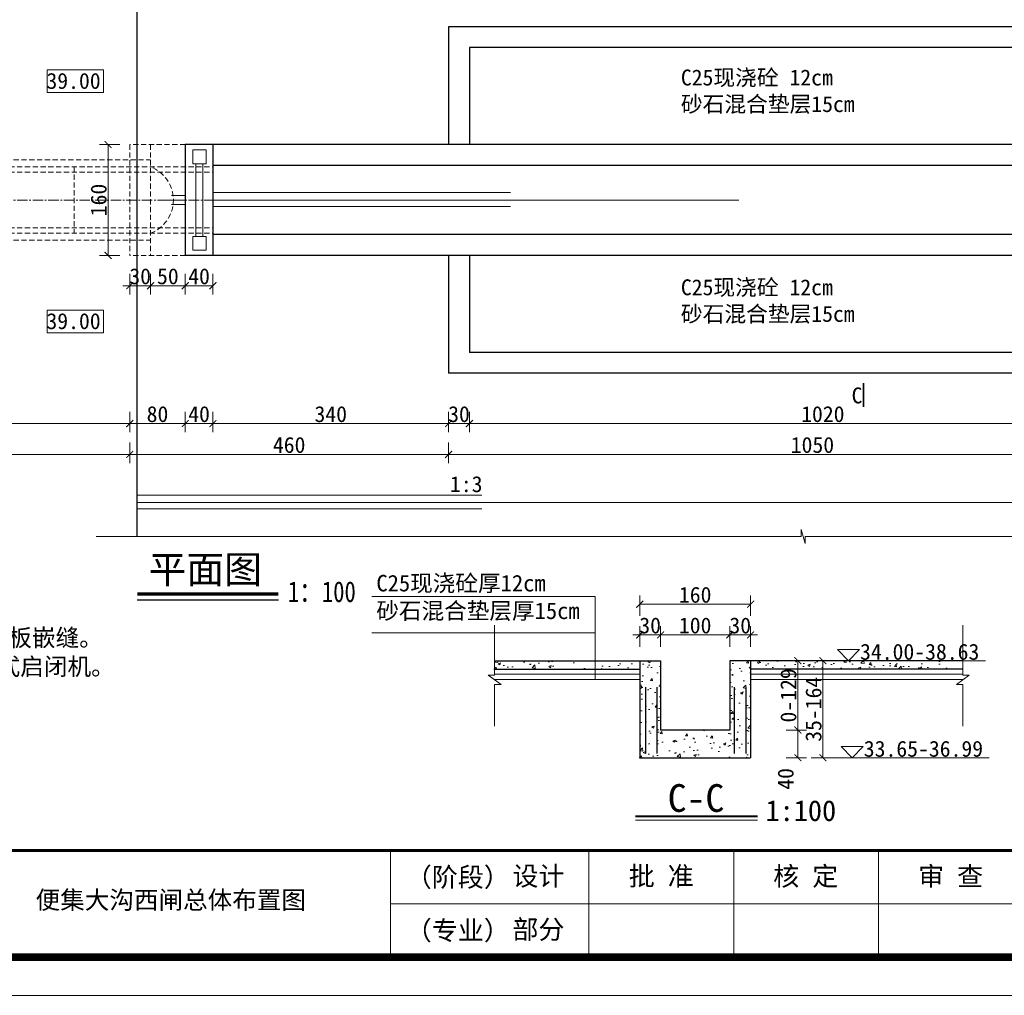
# Model space of a CAD drawing. Extents: x -27255 to 1448651, y 31034 to 8081248.
# Tile 85 of 198: x 583202 to 583344, y 3860764 to 3860905. Entities that reach past the tile are written whole.
import ezdxf
from ezdxf.enums import TextEntityAlignment as Align

# ---------------------------------------------------------------- set-up
doc = ezdxf.new("R2010")
doc.units = 0
doc.header["$PDMODE"] = 32
doc.header["$PDSIZE"] = 0.2
doc.linetypes.add('CENTER2', pattern=[1.125, 0.75, -0.125, 0.125, -0.125])
doc.linetypes.add('HIDDEN', pattern=[0.375, 0.25, -0.125])
doc.layers.get('0').update_dxf_attribs({"linetype": 'CONTINUOUS'})
doc.layers.get('Defpoints').update_dxf_attribs({"linetype": 'CONTINUOUS'})
for name, color, linetype, lineweight in [('0.09折线', 6, 'CONTINUOUS', 9), ('0.09标注线', 3, 'CONTINUOUS', 9), ('0.13填充', 8, 'CONTINUOUS', 9), ('0.13文字', 3, 'CONTINUOUS', 13), ('0.30粗线', 7, 'CONTINUOUS', 30), ('0.3黄粗', 2, 'CONTINUOUS', 30), ('图框', 7, 'CONTINUOUS', 20), ('文字', 7, 'CONTINUOUS', 15), ('粗线', 7, 'CONTINUOUS', 35), ('细实线', 3, 'CONTINUOUS', 20), ('虚线', 251, 'HIDDEN', 15)]:
    doc.layers.add(name, color=color, linetype=linetype, lineweight=lineweight)
doc.styles.add('-仿宋_GB2312', font='FangSong_GB2312.ttf')
doc.styles.add('LYJFS', font='times.ttf', dxfattribs={"width": 0.7})
doc.styles.get("Standard").update_dxf_attribs({"font": 'rs.shx', "bigfont": 'hztxt.shx'})
doc.styles.add('宋体', font='FangSong_GB2312.ttf')
doc.dimstyles.get("Standard").update_dxf_attribs({"dimtxt": 0.18, "dimasz": 0.18, "dimexe": 0.18, "dimexo": 0.0625, "dimgap": 0.09, "dimtad": 0, "dimtih": 1, "dimtoh": 1, "dimdec": 4, "dimzin": 0, "dimdsep": 46, "dimtxsty": 'Standard', "dimcen": 0.09, "dimadec": 0, "dimazin": 0, "dimtfac": 1, "dimtdec": 4, "dimtofl": 0, "dimtmove": 0, "dimatfit": 3, "dimfxl": 1, "dimtolj": 1, "dimtzin": 0, "dimarcsym": 0})

# ---------------------------------------------------------------- blocks, each defined once
blk = doc.blocks.new('d4trtg')
for p, q in [((655949.8, 3899795.5), (655949.8, 3899655.4)), ((656210, 3899795.5), (656210, 3899655.4)), ((656400.1, 3899795.5), (656400.1, 3899655.4)), ((656590.2, 3899795.5), (656590.2, 3899655.4))]:
    blk.add_line(p, q)
at = {"lineweight": 0}
for p, q in [((658021.2, 3899725.4), (655949.8, 3899725.4)), ((658071.2, 3899605.3), (653868.4, 3899605.3))]:
    blk.add_line(p, q, dxfattribs=at)
at = {"lineweight": 0, "const_width": 10}
blk.add_lwpolyline([(654118.6, 3902527.3), (658021.2, 3902527.3), (658021.2, 3899655.4), (654118.6, 3899655.4)], close=True, dxfattribs=at)
at = {"lineweight": 0, "const_width": 4}
blk.add_lwpolyline([(658021.2, 3899795.5), (654118.6, 3899795.5)], dxfattribs=at)
at = {"style": 'LYJFS'}
for s, p in [('（阶段）', (656038.2, 3899760.4)), ('（专业）', (656038.2, 3899690.4))]:
    blk.add_text(s, height=25.02, dxfattribs=at).set_placement(p, align=Align.MIDDLE_CENTER)
at = {"char_height": 25.02, "attachment_point": 5, "style": '宋体'}
for s, insert in [('设计', (656144, 3899760.4)), ('批 准', (656305, 3899760.4)), ('核 定', (656494.6, 3899760.2)), ('审 查', (656684.6, 3899760.2)), ('部分', (656144, 3899690.4))]:
    blk.add_mtext(s, dxfattribs=dict(at, insert=insert))
blk = doc.blocks.new('_ARCHTICK')
at = {"color": 0, "linetype": 'ByBlock', "const_width": 0.15}
blk.add_lwpolyline([(-0.5, -0.5), (0.5, 0.5)], dxfattribs=at)
blk = doc.blocks.new('*D3760')
at = {"layer": '0.13文字', "color": 0, "lineweight": 9}
for p, q in [((583216.79, 3860887.09), (583213.84, 3860887.09)), ((583215.09, 3860887.09), (583215.09, 3860871.09)), ((583216.79, 3860871.09), (583213.84, 3860871.09))]:
    blk.add_line(p, q, dxfattribs=at)
at = {"layer": 'Defpoints', "color": 0, "lineweight": 13}
for p in [(583226.22, 3860887.09), (583215.09, 3860871.09), (583226.22, 3860871.09)]:
    blk.add_point(p, dxfattribs=at)
at = {"layer": '0.13文字', "color": 0, "lineweight": 9}
for p, rotation in [((583215.09, 3860887.09), 90), ((583215.09, 3860871.09), 270)]:
    blk.add_blockref('_ARCHTICK', p, dxfattribs=dict(at, rotation=rotation))
at = {"layer": '0.13文字', "color": 0, "lineweight": 13, "insert": (583213.74, 3860879.09), "char_height": 2.3, "attachment_point": 5, "rotation": 90, "style": '-仿宋_GB2312'}
blk.add_mtext('\\A1;160', dxfattribs=at)
blk = doc.blocks.new('*D3805')
at = {"layer": '0.13文字', "color": 0, "lineweight": 9}
for p, q in [((583218.22, 3860868.41), (583218.22, 3860865.46)), ((583221.22, 3860868.41), (583221.22, 3860865.46)), ((583218.22, 3860866.71), (583217.22, 3860866.71)), ((583218.22, 3860866.71), (583221.22, 3860866.71)), ((583221.22, 3860866.71), (583222.22, 3860866.71))]:
    blk.add_line(p, q, dxfattribs=at)
at = {"layer": 'Defpoints', "color": 0, "lineweight": 13}
for p in [(583218.22, 3860871.09), (583221.22, 3860871.09), (583221.22, 3860866.71)]:
    blk.add_point(p, dxfattribs=at)
at = {"layer": '0.13文字', "color": 0, "lineweight": 9}
blk.add_blockref('_ARCHTICK', (583218.22, 3860866.71), dxfattribs=at)
at = {"layer": '0.13文字', "color": 0, "lineweight": 9, "rotation": 180}
blk.add_blockref('_ARCHTICK', (583221.22, 3860866.71), dxfattribs=at)
at = {"layer": '0.13文字', "color": 0, "lineweight": 13, "insert": (583219.72, 3860868.06), "char_height": 2.3, "attachment_point": 5, "style": '-仿宋_GB2312'}
blk.add_mtext('\\A1;30', dxfattribs=at)
blk = doc.blocks.new('*D3814')
at = {"layer": '0.13文字', "color": 0, "lineweight": 9}
for p, q in [((583264.22, 3860848.52), (583264.22, 3860845.57)), ((583267.22, 3860848.52), (583267.22, 3860845.57)), ((583264.22, 3860846.82), (583263.22, 3860846.82)), ((583264.22, 3860846.82), (583267.22, 3860846.82)), ((583267.22, 3860846.82), (583268.22, 3860846.82))]:
    blk.add_line(p, q, dxfattribs=at)
at = {"layer": 'Defpoints', "color": 0, "lineweight": 13}
for p in [(583267.22, 3860857.09), (583264.22, 3860854.09), (583267.22, 3860846.82)]:
    blk.add_point(p, dxfattribs=at)
at = {"layer": '0.13文字', "color": 0, "lineweight": 9}
blk.add_blockref('_ARCHTICK', (583264.22, 3860846.82), dxfattribs=at)
at = {"layer": '0.13文字', "color": 0, "lineweight": 9, "rotation": 180}
blk.add_blockref('_ARCHTICK', (583267.22, 3860846.82), dxfattribs=at)
at = {"layer": '0.13文字', "color": 0, "lineweight": 13, "insert": (583265.72, 3860848.17), "char_height": 2.3, "attachment_point": 5, "style": '-仿宋_GB2312'}
blk.add_mtext('\\A1;30', dxfattribs=at)
blk = doc.blocks.new('*D4367')
at = {"layer": '0.13文字', "color": 0, "lineweight": 9}
for p, q in [((583291.8, 3860814.62), (583291.8, 3860817.57)), ((583294.8, 3860814.62), (583294.8, 3860817.57)), ((583291.8, 3860816.32), (583290.8, 3860816.32)), ((583291.8, 3860816.32), (583294.8, 3860816.32)), ((583294.8, 3860816.32), (583295.8, 3860816.32))]:
    blk.add_line(p, q, dxfattribs=at)
at = {"layer": 'Defpoints', "color": 0, "lineweight": 13}
for p in [(583294.8, 3860816.32), (583291.8, 3860812.59), (583294.8, 3860812.59)]:
    blk.add_point(p, dxfattribs=at)
at = {"layer": '0.13文字', "color": 0, "lineweight": 9}
blk.add_blockref('_ARCHTICK', (583291.8, 3860816.32), dxfattribs=at)
at = {"layer": '0.13文字', "color": 0, "lineweight": 9, "rotation": 180}
blk.add_blockref('_ARCHTICK', (583294.8, 3860816.32), dxfattribs=at)
at = {"layer": '0.13文字', "color": 0, "lineweight": 13, "insert": (583293.3, 3860817.67), "char_height": 2.3, "attachment_point": 5, "style": '-仿宋_GB2312'}
blk.add_mtext('\\A1;30', dxfattribs=at)
blk = doc.blocks.new('*D4369')
at = {"layer": '0.13文字', "color": 0, "lineweight": 9}
for p, q in [((583304.8, 3860814.62), (583304.8, 3860817.57)), ((583307.8, 3860814.62), (583307.8, 3860817.57)), ((583304.8, 3860816.32), (583303.8, 3860816.32)), ((583304.8, 3860816.32), (583307.8, 3860816.32)), ((583307.8, 3860816.32), (583308.8, 3860816.32))]:
    blk.add_line(p, q, dxfattribs=at)
at = {"layer": 'Defpoints', "color": 0, "lineweight": 13}
for p in [(583307.8, 3860816.32), (583304.8, 3860812.59), (583307.8, 3860812.59)]:
    blk.add_point(p, dxfattribs=at)
at = {"layer": '0.13文字', "color": 0, "lineweight": 9}
blk.add_blockref('_ARCHTICK', (583304.8, 3860816.32), dxfattribs=at)
at = {"layer": '0.13文字', "color": 0, "lineweight": 9, "rotation": 180}
blk.add_blockref('_ARCHTICK', (583307.8, 3860816.32), dxfattribs=at)
at = {"layer": '0.13文字', "color": 0, "lineweight": 13, "insert": (583306.3, 3860817.67), "char_height": 2.3, "attachment_point": 5, "style": '-仿宋_GB2312'}
blk.add_mtext('\\A1;30', dxfattribs=at)
blk = doc.blocks.new('*D4370')
at = {"layer": '0.13文字', "color": 0, "lineweight": 9}
for p, q in [((583291.8, 3860819.05), (583291.8, 3860822)), ((583307.8, 3860819.05), (583307.8, 3860822)), ((583307.8, 3860820.75), (583291.8, 3860820.75))]:
    blk.add_line(p, q, dxfattribs=at)
at = {"layer": 'Defpoints', "color": 0, "lineweight": 13}
for p in [(583291.8, 3860820.75), (583291.8, 3860812.59), (583307.8, 3860812.59)]:
    blk.add_point(p, dxfattribs=at)
at = {"layer": '0.13文字', "color": 0, "lineweight": 9, "rotation": 180}
blk.add_blockref('_ARCHTICK', (583291.8, 3860820.75), dxfattribs=at)
at = {"layer": '0.13文字', "color": 0, "lineweight": 9}
blk.add_blockref('_ARCHTICK', (583307.8, 3860820.75), dxfattribs=at)
at = {"layer": '0.13文字', "color": 0, "lineweight": 13, "insert": (583299.8, 3860822.1), "char_height": 2.3, "attachment_point": 5, "style": '-仿宋_GB2312'}
blk.add_mtext('\\A1;160', dxfattribs=at)
blk = doc.blocks.new('*D4371')
at = {"layer": '0.13文字', "color": 0, "lineweight": 9}
for p, q in [((583312.91, 3860812.59), (583315.86, 3860812.59)), ((583314.61, 3860812.59), (583314.61, 3860802.59)), ((583312.91, 3860802.59), (583315.86, 3860802.59))]:
    blk.add_line(p, q, dxfattribs=at)
at = {"layer": 'Defpoints', "color": 0, "lineweight": 13}
for p in [(583304.8, 3860812.59), (583304.8, 3860802.59), (583314.61, 3860802.59)]:
    blk.add_point(p, dxfattribs=at)
at = {"layer": '0.13文字', "color": 0, "lineweight": 9}
for p, rotation in [((583314.61, 3860812.59), 90), ((583314.61, 3860802.59), 270)]:
    blk.add_blockref('_ARCHTICK', p, dxfattribs=dict(at, rotation=rotation))
at = {"layer": '0.13文字', "color": 0, "lineweight": 13, "insert": (583313.26, 3860807.59), "char_height": 2.3, "attachment_point": 5, "rotation": 90, "style": '-仿宋_GB2312'}
blk.add_mtext('\\A1;0-129', dxfattribs=at)
blk = doc.blocks.new('*D4372')
at = {"layer": '0.13文字', "color": 0, "lineweight": 9}
for p, q in [((583312.91, 3860802.59), (583315.86, 3860802.59)), ((583314.61, 3860802.59), (583314.61, 3860798.59)), ((583312.91, 3860798.59), (583315.86, 3860798.59))]:
    blk.add_line(p, q, dxfattribs=at)
at = {"layer": 'Defpoints', "color": 0, "lineweight": 13}
for p in [(583304.8, 3860802.59), (583307.8, 3860798.59), (583314.61, 3860798.59)]:
    blk.add_point(p, dxfattribs=at)
at = {"layer": '0.13文字', "color": 0, "lineweight": 9}
for p, rotation in [((583314.61, 3860802.59), 90), ((583314.61, 3860798.59), 270)]:
    blk.add_blockref('_ARCHTICK', p, dxfattribs=dict(at, rotation=rotation))
at = {"layer": '0.13文字', "color": 0, "lineweight": 13, "insert": (583312.86, 3860795.54), "char_height": 2.3, "attachment_point": 5, "rotation": 90, "style": '-仿宋_GB2312'}
blk.add_mtext('\\A1;40', dxfattribs=at)
blk = doc.blocks.new('*D4373')
at = {"layer": '0.13文字', "color": 0, "lineweight": 9}
for p, q in [((583316.53, 3860812.59), (583319.48, 3860812.59)), ((583318.23, 3860812.59), (583318.23, 3860798.59)), ((583316.53, 3860798.59), (583319.48, 3860798.59))]:
    blk.add_line(p, q, dxfattribs=at)
at = {"layer": 'Defpoints', "color": 0, "lineweight": 13}
for p in [(583308.8, 3860812.59), (583307.8, 3860798.59), (583318.23, 3860798.59)]:
    blk.add_point(p, dxfattribs=at)
at = {"layer": '0.13文字', "color": 0, "lineweight": 9}
for p, rotation in [((583318.23, 3860812.59), 90), ((583318.23, 3860798.59), 270)]:
    blk.add_blockref('_ARCHTICK', p, dxfattribs=dict(at, rotation=rotation))
at = {"layer": '0.13文字', "color": 0, "lineweight": 13, "insert": (583316.88, 3860805.59), "char_height": 2.3, "attachment_point": 5, "rotation": 90, "style": '-仿宋_GB2312'}
blk.add_mtext('\\A1;35-164', dxfattribs=at)

msp = doc.modelspace()

# ---------------------------------------------------------------- hatches: boundary and pattern name
at = {"layer": '0.13文字', "lineweight": 13}
h = msp.add_hatch(dxfattribs=at)
h.set_pattern_fill('AR-CONC', color=256, scale=0.02, style=0)
h.set_pattern_definition([(50, (583270.8503, 3860811.388), (3.6437, -0.3188), [0.381, -4.191]), (355, (583270.8503, 3860811.388), (-0.70486, 3.8211), [0.3048, -3.3528]), (100.45, (583271.154, 3860811.3616), (2.93885, 3.50233), [0.3238, -3.5618]), (46.184, (583270.8503, 3860812.404), (5.4216, -0.8408), [0.5715, -6.2865]), (96.636, (583271.302, 3860812.334), (4.7481, 4.9485), [0.4857, -5.3427]), (351.184, (583270.8503, 3860812.404), (4.7481, 4.9485), [0.4572, -5.0292]), (21, (583271.3583, 3860812.15), (3.0323, -2.0453), [0.381, -4.191]), (326, (583271.3583, 3860812.15), (1.23604, 3.68376), [0.3048, -3.3528]), (71.451, (583271.611, 3860811.9797), (4.2683, 1.63846), [0.3238, -3.5618]), (37.5, (583270.8503, 3860811.3881), (0.06177, 1.6911), [0, -3.31216, 0, -3.4036, 0, -3.3655]), (7.5, (583270.8503, 3860811.3881), (1.3364, 2.00361), [0, -1.94056, 0, -3.23596, 0, -1.2827]), (327.5, (583269.7175, 3860811.3881), (2.71181, -0.114575), [0, -1.27, 0, -3.9624, 0, -5.2578]), (317.5, (583269.2095, 3860811.3881), (2.96258, 0.50853), [0, -1.651, 0, -2.63144, 0, -3.7338])])
h.paths.add_polyline_path([(583290.79687, 3860811.38813), (583290.79687, 3860812.58813), (583270.85032, 3860812.58813), (583270.85032, 3860811.38813)])
h = msp.add_hatch(dxfattribs=at)
h.set_pattern_fill('AR-CONC', color=256, scale=0.02, style=0)
h.set_pattern_definition([(50, (583291.797, 3860798.588), (3.6437, -0.3188), [0.381, -4.191]), (355, (583291.797, 3860798.588), (-0.70486, 3.8211), [0.3048, -3.3528]), (100.451, (583292.1005, 3860798.5616), (2.93885, 3.50233), [0.3238, -3.5618]), (46.184, (583291.797, 3860799.604), (5.4216, -0.8408), [0.5715, -6.2865]), (96.636, (583292.2487, 3860799.534), (4.7481, 4.9485), [0.4857, -5.3427]), (351.184, (583291.797, 3860799.604), (4.7481, 4.9485), [0.4572, -5.0292]), (21, (583292.305, 3860799.35), (3.0323, -2.0453), [0.381, -4.191]), (326, (583292.305, 3860799.35), (1.23604, 3.68376), [0.3048, -3.3528]), (71.451, (583292.5576, 3860799.1797), (4.2683, 1.63846), [0.3238, -3.5618]), (37.5, (583291.7969, 3860798.5881), (0.06177, 1.6911), [0, -3.31216, 0, -3.4036, 0, -3.3655]), (7.5, (583291.7969, 3860798.5881), (1.3364, 2.00361), [0, -1.94056, 0, -3.23596, 0, -1.2827]), (327.5, (583290.664, 3860798.5881), (2.71181, -0.114575), [0, -1.27, 0, -3.9624, 0, -5.2578]), (317.5, (583290.156, 3860798.5881), (2.96258, 0.50853), [0, -1.651, 0, -2.63144, 0, -3.7338])])
h.paths.add_polyline_path([(583291.79687, 3860812.58813), (583291.79687, 3860798.58813), (583307.79687, 3860798.58813), (583307.79687, 3860812.58813), (583304.79687, 3860812.58813), (583304.79687, 3860802.58813), (583294.79687, 3860802.58813), (583294.79687, 3860812.58813)])
h = msp.add_hatch(dxfattribs=at)
h.set_pattern_fill('AR-CONC', color=256, scale=0.02, style=0)
h.set_pattern_definition([(50, (583308.797, 3860802.184), (3.6437, -0.31878), [0.381, -4.191]), (355, (583308.797, 3860802.184), (-0.70486, 3.82113), [0.3048, -3.3528]), (100.451, (583309.1005, 3860802.1574), (2.93885, 3.50233), [0.3238, -3.5618]), (46.184, (583308.797, 3860803.2), (5.4216, -0.84085), [0.5715, -6.2865]), (96.636, (583309.2487, 3860803.13), (4.7481, 4.9485), [0.4857, -5.3427]), (351.184, (583308.797, 3860803.2), (4.7481, 4.9485), [0.4572, -5.0292]), (21, (583309.305, 3860802.946), (3.0323, -2.0453), [0.381, -4.191]), (326, (583309.305, 3860802.946), (1.23604, 3.68376), [0.3048, -3.3528]), (71.451, (583309.5576, 3860802.7755), (4.26833, 1.63846), [0.3238, -3.5618]), (37.5, (583308.7969, 3860802.184), (0.06177, 1.6911), [0, -3.31216, 0, -3.4036, 0, -3.3655]), (7.5, (583308.7969, 3860802.184), (1.33639, 2.00361), [0, -1.94056, 0, -3.23596, 0, -1.2827]), (327.5, (583307.664, 3860802.184), (2.71181, -0.114575), [0, -1.27, 0, -3.9624, 0, -5.2578]), (317.5, (583307.156, 3860802.184), (2.96258, 0.50853), [0, -1.651, 0, -2.63144, 0, -3.7338])])
h.paths.add_polyline_path([(583308.79687, 3860812.58813), (583308.79687, 3860811.38813), (583338.41621, 3860811.38813), (583338.41621, 3860812.58813)])
h.paths.add_polyline_path([(583311.53781, 3860803.35178), (583311.53781, 3860811.82449), (583314.98781, 3860811.82449), (583314.98781, 3860803.35178)], flags=9)

# ---------------------------------------------------------------- linework, layer by layer
at = {"color": 7}
msp.add_line((583239.66208, 3860821.31344), (583219.30127, 3860821.31344), dxfattribs=at)
at = {"color": 7, "const_width": 0.4608}
msp.add_lwpolyline([(583239.66208, 3860822.21344), (583219.30127, 3860822.21344)], dxfattribs=at)
at = {"layer": '0.09折线', "color": 4}
for p, q in [((583227.74583, 3860873.84319), (583227.74583, 3860884.32951)), ((583228.74581, 3860884.32951), (583228.74581, 3860873.84319))]:
    msp.add_line(p, q, dxfattribs=at)
at = {"layer": '0.09折线', "color": 4, "elevation": 0.6157}
for points in [[(583229.22181, 3860884.32951), (583227.32874, 3860884.32951), (583227.32874, 3860886.32951), (583229.22181, 3860886.32951)], [(583229.22181, 3860873.84319), (583227.32874, 3860873.84319), (583227.32874, 3860871.84319), (583229.22181, 3860871.84319)]]:
    msp.add_lwpolyline(points, close=True, dxfattribs=at)
at = {"layer": '0.09标注线'}
for p, q in [((583214.43425, 3860897.87393), (583206.29989, 3860897.87393)), ((583206.29989, 3860897.87393), (583206.29989, 3860894.5927)), ((583214.43425, 3860894.5927), (583214.43425, 3860897.87393)), ((583206.29989, 3860894.5927), (583214.43425, 3860894.5927)), ((583214.43425, 3860863.20298), (583206.29989, 3860863.20298)), ((583206.29989, 3860863.20298), (583206.29989, 3860859.92175)), ((583214.43425, 3860859.92175), (583214.43425, 3860863.20298)), ((583206.29989, 3860859.92175), (583214.43425, 3860859.92175)), ((583253.14852, 3860821.84719, 4.69424), (583285.35916, 3860821.84719, 4.69424)), ((583285.35916, 3860809.88813), (583285.35916, 3860821.84719, 4.69424)), ((583253.14852, 3860816.6232, 4.69424), (583285.35916, 3860816.6232, 4.69424))]:
    msp.add_line(p, q, dxfattribs=at)
at = {"layer": '0.09标注线', "color": 7, "linetype": 'Continuous', "lineweight": 13}
for p, q in [((583270.85032, 3860810.52793), (583270.85032, 3860817.734)), ((583338.41621, 3860810.52793), (583338.41621, 3860817.734)), ((583270.85032, 3860810.63813), (583291.79687, 3860810.63813)), ((583338.41621, 3860810.63813), (583307.79687, 3860810.63813)), ((583270.85032, 3860809.88813), (583291.79687, 3860809.88813)), ((583270.85032, 3860803.1513), (583270.85032, 3860809.16264)), ((583338.47474, 3860809.88813), (583307.79687, 3860809.88813)), ((583338.41621, 3860803.1513), (583338.41621, 3860809.16264))]:
    msp.add_line(p, q, dxfattribs=at)
at = {"layer": '0.09标注线', "color": 7, "ltscale": 0.005}
for p, q in [((583269.91808, 3860810.52793), (583271.78256, 3860809.16264)), ((583270.85032, 3860810.52793), (583269.91808, 3860810.52793)), ((583339.34845, 3860810.52793), (583337.48398, 3860809.16264)), ((583338.41621, 3860810.52793), (583339.34845, 3860810.52793)), ((583271.78256, 3860809.16264), (583270.85032, 3860809.16264)), ((583337.48398, 3860809.16264), (583338.41621, 3860809.16264))]:
    msp.add_line(p, q, dxfattribs=at)
at = {"layer": '0.13填充', "color": 7, "lineweight": 40, "ltscale": 0.005}
msp.add_line((583291.19129, 3860790.15108), (583308.77177, 3860790.15108), dxfattribs=at)
at = {"layer": '0.13填充', "color": 7, "ltscale": 0.005}
msp.add_line((583291.19129, 3860789.60387), (583308.80388, 3860789.60387), dxfattribs=at)
at = {"layer": '0.13文字', "lineweight": 13}
for p, q in [((583226.21586, 3860879.08635), (583222.21586, 3860879.08635)), ((583226.21586, 3860879.75009), (583224.21586, 3860879.75009)), ((583226.21586, 3860878.42261), (583224.21586, 3860878.42261))]:
    msp.add_line(p, q, dxfattribs=at)
at = {"layer": '0.30粗线'}
for p, q in [((583219.21586, 3860917.66675), (583219.21586, 3860830.53436)), ((583419.21586, 3860904.08635), (583264.21586, 3860904.08635)), ((583264.21586, 3860904.08635), (583264.21586, 3860887.08635)), ((583369.21586, 3860901.08635), (583267.21586, 3860901.08635)), ((583267.21586, 3860901.08635), (583267.21586, 3860887.08635)), ((583226.21586, 3860887.08635), (583226.21586, 3860871.08635)), ((583226.21586, 3860887.08635), (583226.21586, 3860871.08635)), ((583369.21586, 3860887.08635), (583226.21586, 3860887.08635)), ((583230.21586, 3860887.08635), (583230.21586, 3860871.08635)), ((583369.21586, 3860884.08635), (583230.21586, 3860884.08635)), ((583369.21586, 3860874.08635), (583230.21586, 3860874.08635)), ((583369.21586, 3860871.08635), (583226.21586, 3860871.08635)), ((583264.21586, 3860871.08635), (583264.21586, 3860854.08635)), ((583267.21586, 3860871.08635), (583267.21586, 3860857.08635)), ((583369.21586, 3860857.08635), (583267.21586, 3860857.08635)), ((583419.21586, 3860854.08635), (583264.21586, 3860854.08635))]:
    msp.add_line(p, q, dxfattribs=at)
at = {"layer": '0.30粗线', "color": 7, "lineweight": 30}
for p, q in [((583270.85032, 3860812.58813), (583294.79687, 3860812.58813)), ((583291.79687, 3860812.58813), (583291.79687, 3860798.58813)), ((583294.79687, 3860812.58813), (583294.79687, 3860802.58813)), ((583308.79687, 3860812.58813), (583304.79687, 3860812.58813)), ((583304.79687, 3860812.58813), (583304.79687, 3860802.58813)), ((583338.41621, 3860812.58813), (583304.79687, 3860812.58813)), ((583307.79687, 3860812.58813), (583307.79687, 3860798.58813)), ((583270.85032, 3860811.38813), (583291.79687, 3860811.38813)), ((583338.41621, 3860811.38813), (583307.79687, 3860811.38813)), ((583304.79687, 3860802.58813), (583294.79687, 3860802.58813)), ((583291.79687, 3860798.58813), (583307.79687, 3860798.58813))]:
    msp.add_line(p, q, dxfattribs=at)
at = {"layer": '0.3黄粗'}
for p, q in [((583292.61548, 3860808.78636), (583292.61548, 3860799.22531)), ((583294.28247, 3860808.78636), (583294.28247, 3860799.22531)), ((583305.44701, 3860808.78636), (583305.44701, 3860799.22531)), ((583307.114, 3860808.78636), (583307.114, 3860799.22531))]:
    msp.add_line(p, q, dxfattribs=at)
at = {"layer": '粗线'}
msp.add_line((583324.06945, 3860849.22256), (583324.06945, 3860852.65331), dxfattribs=at)
at = {"layer": '细实线', "color": 3, "lineweight": 15}
for p, q in [((583230.21586, 3860880.14909), (583273.15085, 3860880.14909)), ((583230.21586, 3860879.08635), (583306.08583, 3860879.08635)), ((583230.21586, 3860878.15945), (583273.15085, 3860878.15945)), ((583219.21586, 3860836.51076), (583269.00408, 3860836.51076)), ((583219.21586, 3860835.44802), (583369.21586, 3860835.44802)), ((583219.21586, 3860834.52112), (583269.00408, 3860834.52112)), ((583315.0903, 3860830.53436), (583315.0903, 3860831.53822)), ((583315.0903, 3860831.53822), (583315.65439, 3860829.53051)), ((583315.0903, 3860830.53436), (583213.37669, 3860830.53436)), ((583435.08583, 3860830.53436), (583315.65439, 3860830.53436)), ((583315.65439, 3860829.53051), (583315.65439, 3860830.53436)), ((583320.31153, 3860814.19208), (583321.91547, 3860812.58813)), ((583323.51942, 3860814.19208), (583320.31153, 3860814.19208)), ((583321.91547, 3860812.58813), (583323.51942, 3860814.19208)), ((583318.9415, 3860812.58813), (583341.68144, 3860812.58813)), ((583319.48114, 3860812.58813), (583333.20206, 3860812.58813)), ((583319.48114, 3860812.58813), (583333.58355, 3860812.58813)), ((583320.85117, 3860800.19208), (583322.45512, 3860798.58813)), ((583324.05907, 3860800.19208), (583320.85117, 3860800.19208)), ((583322.45512, 3860798.58813), (583324.05907, 3860800.19208)), ((583319.48114, 3860798.58813), (583342.22108, 3860798.58813))]:
    msp.add_line(p, q, dxfattribs=at)
at = {"layer": '细实线', "color": 1, "linetype": 'CENTER2', "lineweight": 13, "ltscale": 2}
msp.add_line((583150.21586, 3860879.08635), (583230.21586, 3860879.08635), dxfattribs=at)
at = {"layer": '虚线', "color": 8, "lineweight": 15, "ltscale": 3}
for p, q in [((583218.21586, 3860887.08635), (583218.21586, 3860871.08635)), ((583226.21586, 3860887.08635), (583218.21586, 3860887.08635)), ((583221.21586, 3860887.08635), (583221.21586, 3860871.08635)), ((583154.21586, 3860884.88635), (583221.21586, 3860884.88635)), ((583150.21586, 3860883.88635), (583230.21586, 3860883.88635)), ((583150.21586, 3860883.08635), (583230.21586, 3860883.08635)), ((583210.21586, 3860883.88635), (583210.21586, 3860874.28635)), ((583150.21586, 3860875.08635), (583230.21586, 3860875.08635)), ((583150.21586, 3860874.28635), (583230.21586, 3860874.28635)), ((583154.21586, 3860873.28635), (583221.21586, 3860873.28635)), ((583226.21586, 3860871.08635), (583218.21586, 3860871.08635))]:
    msp.add_line(p, q, dxfattribs=at)
msp.add_arc((583219.37322, 3860879.08635), 5.14153, 291.000911, 68.999089, dxfattribs=at)

# ---------------------------------------------------------------- block references
at = {"layer": '图框', "xscale": 0.1099999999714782, "yscale": 0.1100000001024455, "zscale": 0.11}
msp.add_blockref('d4trtg', (511101.34569, 3431807.71887), dxfattribs=at)

# ---------------------------------------------------------------- texts
at = {"color": 7, "style": '-仿宋_GB2312'}
msp.add_text('平面图', height=4, dxfattribs=at).set_placement((583229.11047, 3860825.72787), align=Align.MIDDLE)
at = {"color": 7, "style": '-仿宋_GB2312', "width": 0.8}
msp.add_text('1：100', height=3, dxfattribs=at).set_placement((583245.93076, 3860822.53967), align=Align.MIDDLE)
at = {"layer": '0.09标注线', "char_height": 2.3, "width": 2.3, "attachment_point": 3, "style": '-仿宋_GB2312'}
for insert in [(583214.01699, 3860897.42959), (583214.01699, 3860862.75863)]:
    msp.add_mtext('39.00', dxfattribs=dict(at, insert=insert))
at = {"layer": '0.09标注线', "attachment_point": 1, "style": '-仿宋_GB2312'}
for s, insert, char_height in [('C25现浇砼 12cm\\P砂石混合垫层15cm', (583297.73195, 3860897.92008), 2.3), ('C25现浇砼 12cm\\P砂石混合垫层15cm', (583297.73195, 3860867.63855), 2.3), ('C25现浇砼厚12cm\\P砂石混合垫层厚15cm', (583253.79488, 3860824.98783, 9.94996), 2.392)]:
    msp.add_mtext(s, dxfattribs=dict(at, insert=insert, char_height=char_height))
at = {"layer": '0.13文字', "linetype": 'Continuous', "lineweight": 13, "insert": (583192.25219, 3860779.37484), "char_height": 2.6, "width": 79.993311, "attachment_point": 1, "style": 'LYJFS'}
msp.add_mtext('{\\fFangSong_GB2312|b0|i0|c134|p49;\\W1;       便集大沟西闸总体布置图}', dxfattribs=at)
at = {"layer": '文字', "insert": (583322.36111, 3860849.69806), "char_height": 2.3, "width": 2.3, "attachment_point": 7, "style": '-仿宋_GB2312'}
msp.add_mtext('C', dxfattribs=at)
at = {"layer": '文字', "color": 7, "attachment_point": 1, "style": '-仿宋_GB2312'}
for s, insert, char_height, width in [('{\\H0.7813x;说明：\\P     1、本图尺寸单位高程(国家85高程基面）以米计，其余均以厘米计。\\P     2、主要材料强度等级：现浇钢筋砼、素砼C25,其余预制构件C30，钢筋采用HRB400 。\\P     3、分缝处采用橡胶止水，型号为651型300-（8-15）；缝宽2cm，采用高强度XPX聚苯板嵌缝。\\P     4、本闸采用附壁式铸铁闸门，闸门尺寸净宽×高=80×80cm，配1台3T手电两用螺杆式启闭机。\\P     5、墙后回填土要分层夯实，每层厚度不大于30cm，压实系数不小于0.93。\\P     7、图中未注明砼格埂尺寸均为30×60cm。\\P     8、图中护底砂石混合垫层为黄砂7.5cm，碎石7.5cm。\\P}\\P     \\P\\P    ', (583066.08483, 3860829.67876), 3.2, 208.3816699), ('C-C', (583295.83621, 3860794.77991), 4, 86.6851416), ('1:100', (583309.94007, 3860792.46178), 3, 10.2895474)]:
    msp.add_mtext(s, dxfattribs=dict(at, insert=insert, char_height=char_height, width=width))
at = {"layer": '细实线', "color": 3, "lineweight": 15, "char_height": 2.3, "width": 2.3, "style": '-仿宋_GB2312'}
for s, insert, attachment_point in [('1:3', (583264.4222, 3860839.23214), 1), ('34.00-38.63', (583340.79815, 3860815.03653), 3), ('33.65-36.99', (583341.33779, 3860801.03653), 3)]:
    msp.add_mtext(s, dxfattribs=dict(at, insert=insert, attachment_point=attachment_point))

# ---------------------------------------------------------------- dimensions: what is measured, and where the dimension line sits
at = {"layer": '0.13文字', "lineweight": 13}
dim = msp.add_linear_dim(base=(583215.08967, 3860871.08635), p1=(583226.21586, 3860887.08635), p2=(583226.21586, 3860871.08635), angle=90, dimstyle='Standard', override={"dimtxt": 2.3, "dimasz": 1, "dimexe": 1.25, "dimexo": 1.5, "dimgap": 0.2, "dimtad": 1, "dimtih": 0, "dimtoh": 0, "dimdec": 0, "dimlfac": 10, "dimtxsty": '-仿宋_GB2312', "dimblk": 'ARCHTICK', "dimtdec": 0, "dimtix": 1, "dimtofl": 1, "dimtmove": 2, "dimfxl": 1.7, "dimfxlon": 1, "dimlwd": 9, "dimlwe": 9}, dxfattribs=at)
dim.commit()
dim.dimension.update_dxf_attribs({"geometry": '*D3760', "text_midpoint": (583213.73967, 3860879.08635)})
for base, p1, p2 in [((583218.21586, 3860846.82156), (583154.21586, 3860864.08635), (583218.21586, 3860871.08635)), ((583218.21586, 3860842.37228), (583154.21586, 3860864.08635), (583218.21586, 3860871.08635)), ((583226.21586, 3860846.82156), (583218.21586, 3860871.08635), (583226.21586, 3860871.08635)), ((583264.21586, 3860842.37228), (583218.21586, 3860871.08635), (583264.21586, 3860854.08635)), ((583226.21586, 3860866.71341), (583221.21586, 3860871.08635), (583226.21586, 3860871.08635)), ((583230.21586, 3860866.71341), (583226.21586, 3860871.08635), (583230.21586, 3860871.08635)), ((583230.21586, 3860846.82156), (583226.21586, 3860871.08635), (583230.21586, 3860871.08635)), ((583264.21586, 3860846.82156), (583230.21586, 3860871.08635), (583264.21586, 3860854.08635)), ((583369.21586, 3860846.82156), (583267.21586, 3860857.08635), (583369.21586, 3860857.08635)), ((583369.21586, 3860842.37228), (583264.21586, 3860854.08635), (583369.21586, 3860854.08635)), ((583304.79687, 3860816.32307), (583294.79687, 3860812.58813), (583304.79687, 3860812.58813))]:
    msp.add_linear_dim(base=base, p1=p1, p2=p2, dimstyle='Standard', override={"dimtxt": 2.3, "dimasz": 1, "dimexe": 1.25, "dimexo": 1.5, "dimgap": 0.2, "dimtad": 1, "dimtih": 0, "dimtoh": 0, "dimdec": 0, "dimlfac": 10, "dimtxsty": '-仿宋_GB2312', "dimblk": 'ARCHTICK', "dimtdec": 0, "dimtix": 1, "dimtofl": 1, "dimtmove": 2, "dimfxl": 1.7, "dimfxlon": 1, "dimlwd": 9, "dimlwe": 9}, dxfattribs=at).render()
for base, p1, p2, picture, middle in [((583221.21586, 3860866.71341), (583218.21586, 3860871.08635), (583221.21586, 3860871.08635), '*D3805', (583219.71586, 3860868.06341)), ((583267.21586, 3860846.82156), (583264.21586, 3860854.08635), (583267.21586, 3860857.08635), '*D3814', (583265.71586, 3860848.17156)), ((583291.79687, 3860820.75299), (583307.79687, 3860812.58813), (583291.79687, 3860812.58813), '*D4370', (583299.79687, 3860822.10299)), ((583294.79687, 3860816.32307), (583291.79687, 3860812.58813), (583294.79687, 3860812.58813), '*D4367', (583293.29687, 3860817.67307)), ((583307.79687, 3860816.32307), (583304.79687, 3860812.58813), (583307.79687, 3860812.58813), '*D4369', (583306.29687, 3860817.67307))]:
    dim = msp.add_linear_dim(base=base, p1=p1, p2=p2, dimstyle='Standard', override={"dimtxt": 2.3, "dimasz": 1, "dimexe": 1.25, "dimexo": 1.5, "dimgap": 0.2, "dimtad": 1, "dimtih": 0, "dimtoh": 0, "dimdec": 0, "dimlfac": 10, "dimtxsty": '-仿宋_GB2312', "dimblk": 'ARCHTICK', "dimtdec": 0, "dimtix": 1, "dimtofl": 1, "dimtmove": 2, "dimfxl": 1.7, "dimfxlon": 1, "dimlwd": 9, "dimlwe": 9}, dxfattribs=at)
    dim.commit()
    dim.dimension.update_dxf_attribs({"geometry": picture, "text_midpoint": middle})
for base, p1, p2, text, picture, middle in [((583314.61281, 3860802.58813), (583304.79687, 3860812.58813), (583304.79687, 3860802.58813), '0-129', '*D4371', (583313.26281, 3860807.58813)), ((583318.23114, 3860798.58813), (583308.79687, 3860812.58813), (583307.79687, 3860798.58813), '35-164', '*D4373', (583316.88114, 3860805.58813))]:
    dim = msp.add_linear_dim(base=base, p1=p1, p2=p2, angle=90, text=text, dimstyle='Standard', override={"dimtxt": 2.3, "dimasz": 1, "dimexe": 1.25, "dimexo": 1.5, "dimgap": 0.2, "dimtad": 1, "dimtih": 0, "dimtoh": 0, "dimdec": 0, "dimlfac": 10, "dimtxsty": '-仿宋_GB2312', "dimblk": 'ARCHTICK', "dimtdec": 0, "dimtix": 1, "dimtofl": 1, "dimtmove": 2, "dimfxl": 1.7, "dimfxlon": 1, "dimlwd": 9, "dimlwe": 9}, dxfattribs=at)
    dim.commit()
    dim.dimension.update_dxf_attribs({"geometry": picture, "text_midpoint": middle})
dim = msp.add_linear_dim(base=(583314.61281, 3860798.58813), p1=(583304.79687, 3860802.58813), p2=(583307.79687, 3860798.58813), angle=90, dimstyle='Standard', override={"dimtxt": 2.3, "dimasz": 1, "dimexe": 1.25, "dimexo": 1.5, "dimgap": 0.2, "dimtad": 1, "dimtih": 0, "dimtoh": 0, "dimdec": 0, "dimlfac": 10, "dimtxsty": '-仿宋_GB2312', "dimblk": 'ARCHTICK', "dimtdec": 0, "dimtix": 1, "dimtofl": 1, "dimtmove": 2, "dimfxl": 1.7, "dimfxlon": 1, "dimlwd": 9, "dimlwe": 9}, dxfattribs=at)
dim.commit()
dim.dimension.update_dxf_attribs({"geometry": '*D4372', "text_midpoint": (583312.86281, 3860795.53908), "dimtype": 160})

doc.saveas('drawing.dxf')
